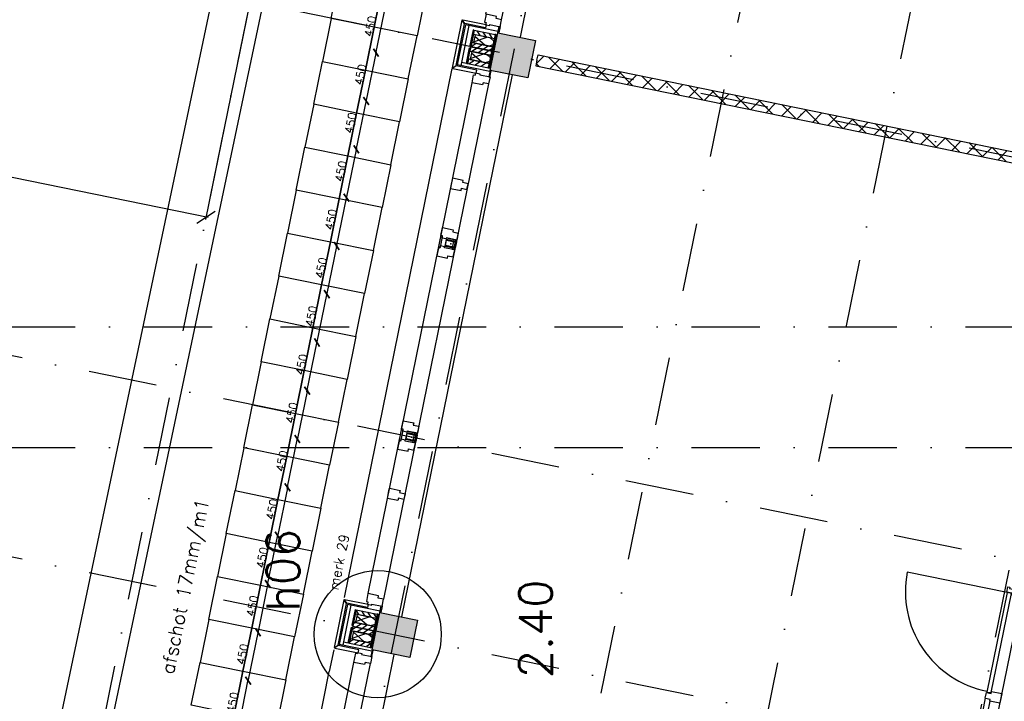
# Model space of a CAD drawing. Extents: x -33346 to 151546, y -8083 to 129543.
# Tile 10 of 68: x 13311 to 22300, y 29929 to 36152. Entities that reach past the tile are written whole.
import ezdxf
from ezdxf.enums import TextEntityAlignment as Align

# ---------------------------------------------------------------- set-up
doc = ezdxf.new("R2010")
doc.units = 0
doc.header["$LTSCALE"] = 50
doc.header["$MEASUREMENT"] = 0
doc.header["$PDSIZE"] = -1
for name, pattern in [('HIDDEN', [9.375, 6.25, -3.125]), ('XREF2$0$DASHDOT', [25, 12.5, -6.25, 0, -6.25]), ('XREF2$0$DD1', [2.66667, 1.66667, -0.5, 0, -0.5])]:
    doc.linetypes.add(name, pattern=pattern)
doc.layers.get('0').update_dxf_attribs({"linetype": 'CONTINUOUS'})
doc.layers.get('DEFPOINTS').update_dxf_attribs({"linetype": 'CONTINUOUS'})
for name, color, linetype in [('_DETAILNUMMERS', 4, 'CONTINUOUS'), ('_DETAILNUMMERSTEKST', 4, 'CONTINUOUS'), ('A--01A1_ACEER', 1, 'CONTINUOUS'), ('A--A21--_F-23-', 9, 'CONTINUOUS'), ('A--A22--_F123-', 9, 'CONTINUOUS'), ('A--A25--_F-2--', 9, 'CONTINUOUS'), ('A--A28--_F-2--', 7, 'CONTINUOUS'), ('A--A28--_F12--', 7, 'CONTINUOUS'), ('A--A42--_F-23-', 9, 'CONTINUOUS'), ('A--L02-A3-_LOGO', 3, 'CONTINUOUS'), ('A--L21--', 3, 'CONTINUOUS'), ('A--L21A2_BUITENWAND', 2, 'CONTINUOUS'), ('A--L21A4_BUITENWAND', 4, 'CONTINUOUS'), ('A--L21D2_BUITENWAND', 2, 'CONTINUOUS'), ('A--L22--_F-2--', 7, 'CONTINUOUS'), ('A--L22A1_BINNENWAND', 1, 'CONTINUOUS'), ('A--L22A2_BINNENWAND', 2, 'CONTINUOUS'), ('A--L25--', 7, 'CONTINUOUS'), ('A--L25--_F-23-', 7, 'CONTINUOUS'), ('A--L27A1_DAKEN', 1, 'CONTINUOUS'), ('A--L28--', 7, 'CONTINUOUS'), ('A--L28--_F-2--', 7, 'CONTINUOUS'), ('A--L28--_F12--', 7, 'CONTINUOUS'), ('A--L31--', 2, 'CONTINUOUS'), ('A--L31A1_BUITENKOZIJN', 1, 'CONTINUOUS'), ('A--L32--', 7, 'CONTINUOUS'), ('A--L32--_F123-', 1, 'CONTINUOUS'), ('A--L32--_F123-DRAAIR', 7, 'CONTINUOUS'), ('A--L42--', 7, 'CONTINUOUS'), ('A--L42--_F-23-', 7, 'CONTINUOUS'), ('A--M$1A-_F123-', 1, 'CONTINUOUS'), ('A--T$1A-_F123-_RNR', 4, 'CONTINUOUS'), ('A--T01A-25_TEKST', 2, 'CONTINUOUS'), ('A--T01A-70_TEKST', 5, 'CONTINUOUS'), ('TEKST_KOZIJNMERK', 2, 'CONTINUOUS'), ('X--LR---_CP', 7, 'CONTINUOUS'), ('XREF2$0$A--L$7A-_STRAMIEN', 1, 'XREF2$0$DASHDOT'), ('XREF2$0$A--M$1A-_F123-', 1, 'CONTINUOUS'), ('XREF2$0$A--T$7A8-_STRAMIEN', 8, 'XREF2$0$DASHDOT'), ('XREF2$0$STRAMIEN_VET', 3, 'XREF2$0$DD1')]:
    doc.layers.add(name, color=color, linetype=linetype)
doc.styles.add('ALFA-0_25', font='ROMANS')
doc.styles.add('B-01', font='SIMPLEX.SHX', dxfattribs={"width": 0.8, "height": 4.5})
doc.styles.add('HIEMSTRA', font='romans.shx')
doc.styles.add('XREF2$0$HIEMSTRA', font='romans.shx')
doc.dimstyles.get("Standard").update_dxf_attribs({"dimscale": 40, "dimtxt": 2.5, "dimasz": 2, "dimexe": 0.3, "dimexo": 0.3, "dimgap": 2, "dimtad": 1, "dimdec": 0, "dimzin": 0, "dimtxsty": 'HIEMSTRA', "dimblk1": 'OBLIQUE', "dimblk2": 'OBLIQUE', "dimsah": 1, "dimcen": -0.09, "dimdle": 0.3, "dimse1": 1, "dimclrd": 2, "dimclre": 2, "dimclrt": 3, "dimazin": 3, "dimtfac": 1, "dimtdec": 4, "dimtofl": 0, "dimtmove": 0, "dimatfit": 3, "dimtvp": 625, "dimtolj": 1, "dimtzin": 0})
doc.dimstyles.new('XREF2$0$STANDARD', dxfattribs={"dimscale": 70, "dimtxt": 2.5, "dimasz": 2, "dimexe": 0.3, "dimexo": 0.3, "dimgap": 2, "dimtad": 1, "dimdec": 0, "dimzin": 0, "dimtxsty": 'XREF2$0$HIEMSTRA', "dimblk1": 'XREF2$0$_OBLIQUE', "dimblk2": 'XREF2$0$_OBLIQUE', "dimsah": 1, "dimcen": -0.09, "dimdle": 0.3, "dimclrd": 1, "dimclre": 1, "dimclrt": 4, "dimazin": 3, "dimtfac": 1, "dimtdec": 4, "dimtix": 1, "dimtofl": 0, "dimtmove": 0, "dimatfit": 3, "dimtvp": 625, "dimtolj": 1, "dimtzin": 0})

# ---------------------------------------------------------------- blocks, each defined once
blk = doc.blocks.new('MERK_A3')
at = {"layer": 'A--01A1_ACEER'}
blk.add_line((227.2, 1597.8), (296.7, 1583.6), dxfattribs=at)
at = {"layer": 'A--L31--', "color": 2, "linetype": 'CONTINUOUS'}
for p, q in [((517.9, 3280.6), (536.7, 3372.7)), ((548.4, 3370.3), (529.7, 3278.2)), ((536.7, 3372.7), (548.4, 3370.3)), ((586.4, 3361.6), (656, 3347.4)), ((637.6, 3257.2), (656, 3347.4)), ((670.7, 3344.4), (652.4, 3254.2)), ((656, 3347.4), (670.7, 3344.4)), ((529.7, 3278.2), (517.9, 3280.6)), ((652.4, 3254.2), (637.6, 3257.2)), ((158.6, 1516.8), (177.4, 1609)), ((189.1, 1606.6), (170.4, 1514.4)), ((177.4, 1609), (189.1, 1606.6)), ((278.4, 1493.5), (296.7, 1583.6)), ((311.4, 1580.7), (293.1, 1490.5)), ((296.7, 1583.6), (311.4, 1580.7)), ((170.4, 1514.4), (158.6, 1516.8)), ((293.1, 1490.5), (278.4, 1493.5))]:
    blk.add_line(p, q, dxfattribs=at)
for points in [[(984.3, 4831.9), (971.3, 4768.3), (921.3, 4778.4), (917.1, 4757.9), (820.1, 4777.6), (834.7, 4849.2), (849.4, 4846.2), (853.8, 4867.7), (892, 4859.9), (890.2, 4851.1)], [(774.2, 3804.5), (784.7, 3856.4), (734.8, 3866.6), (739, 3887.2), (641.9, 3906.9), (627.4, 3835.4), (623, 3813.8), (637.7, 3810.9), (720, 3794.1), (724.2, 3814.7)], [(550.7, 3456.6), (647.7, 3436.8), (643.5, 3416.3), (693.5, 3406.1), (680.5, 3342.4), (586.4, 3361.6), (584.6, 3352.8), (546.4, 3360.5), (550.4, 3380.1), (535.7, 3383.1)], [(498, 3197.9), (595, 3178.2), (599.2, 3198.7), (649.2, 3188.6), (662.1, 3252.2), (568.1, 3271.4), (569.9, 3280.2), (531.7, 3288), (527.7, 3268.4), (513, 3271.4)], [(191.4, 1692.8), (288.4, 1673.1), (284.2, 1652.5), (334.2, 1642.3), (321.2, 1578.7), (227.2, 1597.8), (225.4, 1589), (187.1, 1596.8), (191.1, 1616.4), (176.4, 1619.4)], [(138.7, 1434.2), (235.7, 1414.4), (239.9, 1435), (289.9, 1424.8), (302.9, 1488.5), (208.8, 1507.6), (210.6, 1516.5), (172.4, 1524.2), (168.4, 1504.7), (153.7, 1507.6)], [(209, 1026.4), (198.4, 974.5), (148.4, 984.7), (144.2, 964.1), (47.2, 983.8), (61.8, 1055.4), (66.2, 1076.9), (80.9, 1073.9), (163.2, 1057.2), (159, 1036.6)], [(0, 0), (13, 63.7), (-37, 73.9), (-32.8, 94.4), (-129.8, 114.2), (-144.4, 42.7), (-129.7, 39.7), (-134.1, 18.1), (-95.9, 10.3), (-94.1, 19.2)]]:
    blk.add_lwpolyline(points, close=True, dxfattribs=at)
at = {"layer": 'A--L31A1_BUITENKOZIJN'}
for p, q in [((819, 4777.9), (-129.8, 114.2)), ((970.2, 4768.6), (13, 63.7))]:
    blk.add_line(p, q, dxfattribs=at)
at = {"layer": 'X--LR---_CP', "linetype": 'CONTINUOUS'}
blk.add_point((0, 0), dxfattribs=at)
blk = doc.blocks.new('DR_930TYPE4')
at = {"layer": 'A--L32--_F123-', "color": 1}
for p, q in [((67, 0), (1307, 0)), ((1038, -139), (1322, -139)), ((1057, -93.8), (1307, -93.8))]:
    blk.add_line(p, q, dxfattribs=at)
at = {"layer": 'A--L32--_F123-'}
for points in [[(0, -9), (0, 0), (67, 0), (67, -93.8), (52, -93.8), (52, -139), (0, -139), (0, -121), (12, -121), (12, -9), (0, -9)], [(969, 0), (1055, 0), (1057, 0), (1057, -93.8), (1057, -93.8), (1040, -93.8), (1040, -137), (1038, -139), (986, -139), (984, -137), (984, -93.8), (969, -93.8), (967, -93.8), (967, 0)], [(1374, -9), (1374, 0), (1307, 0), (1307, -93.8), (1322, -93.8), (1322, -139), (1374, -139), (1374, -121), (1362, -121), (1362, -9), (1374, -9)], [(54, -95.6), (54, -135.6), (980.1, -135.6), (977.1, -95.6), (54, -95.6)]]:
    blk.add_lwpolyline(points, close=True, dxfattribs=at)
blk.add_point((1374, 0), dxfattribs=at)
blk.add_point((1374, 0), dxfattribs=at)
at = {"layer": 'A--L32--_F123-DRAAIR', "color": 1}
blk.add_lwpolyline([(54, -135.6), (54, -1065.6, 0.414214), (973, -135.8)], format="xyb", dxfattribs=at)
at = {"layer": 'X--LR---_CP', "color": 1, "linetype": 'CONTINUOUS'}
blk.add_point((0, 0), dxfattribs=at)
at = {"layer": 'X--LR---_CP', "color": 1}
blk.add_point((982, 0), dxfattribs=at)
blk = doc.blocks.new('*U843')
at = {"layer": 'A--A22--_F123-', "linetype": 'CONTINUOUS'}
h = blk.add_hatch(dxfattribs=at)
h.set_pattern_fill('ALFAKRS', color=256, scale=120, style=0)
h.set_pattern_definition([(45, (-18033.6, -35780.76), (-84.8528, 84.8528), []), (135, (-18033.6, -35780.76), (-84.8528, -84.8528), [])])
h.paths.add_polyline_path([(0, 0), (10, 49), (4884.9, -944), (4875, -993), (4865, -1042), (-10, -49)])
at = {"layer": 'A--L22--_F-2--', "color": 2, "linetype": 'CONTINUOUS'}
for points in [[(0, 0), (-10, -49), (4865, -1042), (4875, -993)], [(0, 0), (10, 49), (4884.9, -944), (4875, -993)]]:
    blk.add_lwpolyline(points, dxfattribs=at)
blk = doc.blocks.new('XREF2$0$_OBLIQUE')
at = {"color": 0, "linetype": 'BYBLOCK'}
blk.add_line((-0.5, -0.5), (0.5, 0.5), dxfattribs=at)
blk = doc.blocks.new('*D980')
at = {"layer": 'DEFPOINTS', "color": 0, "linetype": 'CONTINUOUS'}
for p in [(-104053.8, 13000), (-60204.6, 4067.8), (-60604.9, 2102.5)]:
    blk.add_point(p, dxfattribs=at)
at = {"layer": 'XREF2$0$A--M$1A-_F123-', "color": 1, "linetype": 'CONTINUOUS'}
for p, q in [((-104058, 12979.4), (-104458.3, 11014.1)), ((-104474.7, 11038.9), (-73875.2, 4805.7)), ((-60584.3, 2098.3), (-72833.3, 4593.5)), ((-60208.8, 4047.3), (-60609.1, 2081.9))]:
    blk.add_line(p, q, dxfattribs=at)
at = {"layer": 'XREF2$0$A--M$1A-_F123-', "color": 1, "linetype": 'CONTINUOUS', "xscale": 140, "yscale": 140, "zscale": 140}
for p, rotation in [((-104454.2, 11034.7), 168.4862903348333), ((-60604.9, 2102.5), 348.4862903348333)]:
    blk.add_blockref('XREF2$0$_OBLIQUE', p, dxfattribs=dict(at, rotation=rotation))
at = {"layer": 'XREF2$0$A--M$1A-_F123-', "color": 4, "linetype": 'CONTINUOUS', "insert": (-73354.3, 4699.6), "char_height": 175, "attachment_point": 5, "rotation": 348.48629, "style": 'XREF2$0$HIEMSTRA'}
blk.add_mtext('\\A1;44750', dxfattribs=at)
blk = doc.blocks.new('Q020437-')
at = {"layer": 'A--A28--_F12--', "color": 8}
for points in [[(-175, -175), (-175, 175), (175, 175)], [(-175, -175), (175, 175), (175, -175)]]:
    blk.add_solid(points, dxfattribs=at)
at = {"layer": 'A--L28--_F12--', "color": 3, "linetype": 'CONTINUOUS'}
blk.add_lwpolyline([(-175, -175), (-175, 175), (175, 175), (175, -175)], close=True, dxfattribs=at)
at = {"layer": 'X--LR---_CP'}
for p in [(-175, 0), (-175, 0), (175, 0)]:
    blk.add_point(p, dxfattribs=at)
blk = doc.blocks.new('NH40_196')
at = {"layer": 'A--A25--_F-2--'}
h = blk.add_hatch(dxfattribs=at)
h.set_pattern_fill('ALFALINE', color=256, scale=40, style=0, pattern_type=2)
h.set_pattern_definition([(45, (-6, 0), (-28.284, 28.284), [])])
h.paths.add_polyline_path([(0, 0), (0, 196), (40, 196), (40, 0)])
at = {"layer": 'A--L25--_F-23-', "color": 2, "linetype": 'CONTINUOUS'}
blk.add_lwpolyline([(0, 0), (0, 196), (40, 196), (40, 0)], close=True, dxfattribs=at)
at = {"layer": 'X--LR---_CP'}
for p in [(0, 0), (0, 0), (40, 0)]:
    blk.add_point(p, dxfattribs=at)
blk = doc.blocks.new('*U683')
at = {"layer": 'A--A42--_F-23-', "linetype": 'CONTINUOUS'}
h = blk.add_hatch(dxfattribs=at)
h.set_pattern_fill('ALFALINE', color=256, scale=40, style=0)
h.set_pattern_definition([(45, (-16580.004, -30724.15), (-28.28427, 28.28427), [])])
h.paths.add_polyline_path([(0, 0), (4.9, -1), (-24, -143.1), (-28.9, -142.1), (-33.8, -141.1), (-4.9, 1)])
at = {"layer": 'A--L42--_F-23-', "color": 2, "linetype": 'CONTINUOUS'}
for points in [[(0, 0), (-4.9, 1), (-33.8, -141.1), (-28.9, -142.1)], [(0, 0), (4.9, -1), (-24, -143.1), (-28.9, -142.1)]]:
    blk.add_lwpolyline(points, dxfattribs=at)
blk = doc.blocks.new('*U682')
at = {"layer": 'A--A42--_F-23-', "linetype": 'CONTINUOUS'}
h = blk.add_hatch(dxfattribs=at)
h.set_pattern_fill('ALFALINE', color=256, scale=40, style=0)
h.set_pattern_definition([(45, (-16378.147, -30765.254), (-28.28427, 28.28427), [])])
h.paths.add_polyline_path([(0, 0), (4.9, -1), (-24.1, -143.2), (-29, -142.2), (-33.9, -141.2), (-4.9, 1)])
at = {"layer": 'A--L42--_F-23-', "color": 2, "linetype": 'CONTINUOUS'}
for points in [[(0, 0), (-4.9, 1), (-33.9, -141.2), (-29, -142.2)], [(0, 0), (4.9, -1), (-24.1, -143.2), (-29, -142.2)]]:
    blk.add_lwpolyline(points, dxfattribs=at)
blk = doc.blocks.new('*U681')
at = {"layer": 'A--A42--_F-23-', "linetype": 'CONTINUOUS'}
h = blk.add_hatch(dxfattribs=at)
h.set_pattern_fill('ALFALINE', color=256, scale=40, style=0)
h.set_pattern_definition([(45, (-16316.29, -30461.488), (-28.28427, 28.28427), [])])
h.paths.add_polyline_path([(0, 0), (-4.9, 1), (24.1, 143.2), (29, 142.2), (33.9, 141.2), (4.9, -1)])
at = {"layer": 'A--L42--_F-23-', "color": 2, "linetype": 'CONTINUOUS'}
for points in [[(0, 0), (-4.9, 1), (24.1, 143.2), (29, 142.2)], [(0, 0), (4.9, -1), (33.9, 141.2), (29, 142.2)]]:
    blk.add_lwpolyline(points, dxfattribs=at)
blk = doc.blocks.new('*U680')
at = {"layer": 'A--A42--_F-23-', "linetype": 'CONTINUOUS'}
h = blk.add_hatch(dxfattribs=at)
h.set_pattern_fill('ALFALINE', color=256, scale=40, style=0)
h.set_pattern_definition([(45, (-16518.147, -30420.383), (-28.28427, 28.28427), [])])
h.paths.add_polyline_path([(0, 0), (-4.9, 1), (24, 143.1), (28.9, 142.1), (33.8, 141.1), (4.9, -1)])
at = {"layer": 'A--L42--_F-23-', "color": 2, "linetype": 'CONTINUOUS'}
for points in [[(0, 0), (-4.9, 1), (24, 143.1), (28.9, 142.1)], [(0, 0), (4.9, -1), (33.8, 141.1), (28.9, 142.1)]]:
    blk.add_lwpolyline(points, dxfattribs=at)
blk = doc.blocks.new('_OBLIQUE')
at = {"color": 0, "linetype": 'BYBLOCK'}
blk.add_line((-0.5, -0.5), (0.5, 0.5), dxfattribs=at)
blk = doc.blocks.new('*D302')
at = {"color": 1, "linetype": 'BYBLOCK'}
blk.add_line((15488.4, 30567.9), (15394.9, 30109.3), dxfattribs=at)
at = {"layer": 'DEFPOINTS', "color": 0, "linetype": 'BYBLOCK'}
for p in [(15486.6, 30559.1), (15396.7, 30118.1), (15396.7, 30118.1)]:
    blk.add_point(p, dxfattribs=at)
at = {"color": 1, "linetype": 'BYBLOCK', "xscale": 60, "yscale": 60, "zscale": 60}
for p, rotation in [((15486.6, 30559.1), 78.48258066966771), ((15396.7, 30118.1), 258.4825806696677)]:
    blk.add_blockref('_OBLIQUE', p, dxfattribs=dict(at, rotation=rotation))
at = {"color": 2, "linetype": 'BYBLOCK', "insert": (15346.1, 30358.1), "char_height": 75, "attachment_point": 5, "rotation": 78.48258, "style": 'HIEMSTRA'}
blk.add_mtext('\\A1;450', dxfattribs=at)
blk = doc.blocks.new('*D303')
at = {"color": 1, "linetype": 'BYBLOCK'}
blk.add_line((15305, 29668.4), (15398.5, 30127), dxfattribs=at)
at = {"layer": 'DEFPOINTS', "color": 0, "linetype": 'BYBLOCK'}
for p in [(15396.7, 30118.2), (15396.7, 30118.2), (15306.8, 29677.2)]:
    blk.add_point(p, dxfattribs=at)
at = {"color": 1, "linetype": 'BYBLOCK', "xscale": 60, "yscale": 60, "zscale": 60}
for p, rotation in [((15396.7, 30118.2), 78.47516133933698), ((15306.8, 29677.2), 258.475161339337)]:
    blk.add_blockref('_OBLIQUE', p, dxfattribs=dict(at, rotation=rotation))
at = {"color": 2, "linetype": 'BYBLOCK', "insert": (15256.3, 29917.2), "char_height": 75, "attachment_point": 5, "rotation": 78.47516, "style": 'HIEMSTRA'}
blk.add_mtext('\\A1;450', dxfattribs=at)
blk = doc.blocks.new('*D309')
at = {"color": 1, "linetype": 'BYBLOCK'}
blk.add_line((15578.1, 31008.8), (15484.8, 30550.2), dxfattribs=at)
at = {"layer": 'DEFPOINTS', "color": 0, "linetype": 'BYBLOCK'}
for p in [(15576.3, 31000), (15486.6, 30559.1), (15486.6, 30559.1)]:
    blk.add_point(p, dxfattribs=at)
at = {"color": 1, "linetype": 'BYBLOCK', "xscale": 60, "yscale": 60, "zscale": 60}
for p, rotation in [((15576.3, 31000), 78.49741933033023), ((15486.6, 30559.1), 258.4974193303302)]:
    blk.add_blockref('_OBLIQUE', p, dxfattribs=dict(at, rotation=rotation))
at = {"color": 2, "linetype": 'BYBLOCK', "insert": (15435.9, 30799), "char_height": 75, "attachment_point": 5, "rotation": 78.49742, "style": 'HIEMSTRA'}
blk.add_mtext('\\A1;450', dxfattribs=at)
blk = doc.blocks.new('*D310')
at = {"color": 1, "linetype": 'BYBLOCK'}
blk.add_line((15757.7, 31890.7), (15664.3, 31432.1), dxfattribs=at)
at = {"layer": 'DEFPOINTS', "color": 0, "linetype": 'BYBLOCK'}
for p in [(15755.9, 31881.9), (15666.1, 31440.9), (15666.1, 31440.9)]:
    blk.add_point(p, dxfattribs=at)
at = {"color": 1, "linetype": 'BYBLOCK', "xscale": 60, "yscale": 60, "zscale": 60}
for p, rotation in [((15755.9, 31881.9), 78.4899999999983), ((15666.1, 31440.9), 258.4899999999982)]:
    blk.add_blockref('_OBLIQUE', p, dxfattribs=dict(at, rotation=rotation))
at = {"color": 2, "linetype": 'BYBLOCK', "insert": (15615.5, 31680.9), "char_height": 75, "attachment_point": 5, "rotation": 78.49, "style": 'HIEMSTRA'}
blk.add_mtext('\\A1;450', dxfattribs=at)
blk = doc.blocks.new('*D311')
at = {"color": 1, "linetype": 'BYBLOCK'}
blk.add_line((15574.5, 30991.2), (15667.9, 31449.8), dxfattribs=at)
at = {"layer": 'DEFPOINTS', "color": 0, "linetype": 'BYBLOCK'}
for p in [(15666.1, 31441), (15666.1, 31441), (15576.3, 31000)]:
    blk.add_point(p, dxfattribs=at)
at = {"color": 1, "linetype": 'BYBLOCK', "xscale": 60, "yscale": 60, "zscale": 60}
for p, rotation in [((15666.1, 31441), 78.4825806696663), ((15576.3, 31000), 258.4825806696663)]:
    blk.add_blockref('_OBLIQUE', p, dxfattribs=dict(at, rotation=rotation))
at = {"color": 2, "linetype": 'BYBLOCK', "insert": (15525.7, 31240), "char_height": 75, "attachment_point": 5, "rotation": 78.48258, "style": 'HIEMSTRA'}
blk.add_mtext('\\A1;450', dxfattribs=at)
blk = doc.blocks.new('*U678')
at = {"layer": 'A--A42--_F-23-', "linetype": 'CONTINUOUS'}
h = blk.add_hatch(dxfattribs=at)
h.set_pattern_fill('ALFALINE', color=256, scale=40, style=0)
h.set_pattern_definition([(45, (-17657.857, -36015.484), (-28.28427, 28.28427), [])])
h.paths.add_polyline_path([(0, 0), (4.9, -1), (-24, -143.1), (-28.9, -142.1), (-33.8, -141.1), (-4.9, 1)])
at = {"layer": 'A--L42--_F-23-', "color": 2, "linetype": 'CONTINUOUS'}
for points in [[(0, 0), (-4.9, 1), (-33.8, -141.1), (-28.9, -142.1)], [(0, 0), (4.9, -1), (-24, -143.1), (-28.9, -142.1)]]:
    blk.add_lwpolyline(points, dxfattribs=at)
blk = doc.blocks.new('*U677')
at = {"layer": 'A--A42--_F-23-', "linetype": 'CONTINUOUS'}
h = blk.add_hatch(dxfattribs=at)
h.set_pattern_fill('ALFALINE', color=256, scale=40, style=0)
h.set_pattern_definition([(45, (-17456, -36056.59), (-28.28427, 28.28427), [])])
h.paths.add_polyline_path([(0, 0), (4.9, -1), (-24.1, -143.2), (-29, -142.2), (-33.9, -141.2), (-4.9, 1)])
at = {"layer": 'A--L42--_F-23-', "color": 2, "linetype": 'CONTINUOUS'}
for points in [[(0, 0), (-4.9, 1), (-33.9, -141.2), (-29, -142.2)], [(0, 0), (4.9, -1), (-24.1, -143.2), (-29, -142.2)]]:
    blk.add_lwpolyline(points, dxfattribs=at)
blk = doc.blocks.new('*U676')
at = {"layer": 'A--A42--_F-23-', "linetype": 'CONTINUOUS'}
h = blk.add_hatch(dxfattribs=at)
h.set_pattern_fill('ALFALINE', color=256, scale=40, style=0)
h.set_pattern_definition([(45, (-17394.143, -35752.823), (-28.28427, 28.28427), [])])
h.paths.add_polyline_path([(0, 0), (-4.9, 1), (24.1, 143.2), (29, 142.2), (33.9, 141.2), (4.9, -1)])
at = {"layer": 'A--L42--_F-23-', "color": 2, "linetype": 'CONTINUOUS'}
for points in [[(0, 0), (-4.9, 1), (24.1, 143.2), (29, 142.2)], [(0, 0), (4.9, -1), (33.9, 141.2), (29, 142.2)]]:
    blk.add_lwpolyline(points, dxfattribs=at)
blk = doc.blocks.new('*U675')
at = {"layer": 'A--A42--_F-23-', "linetype": 'CONTINUOUS'}
h = blk.add_hatch(dxfattribs=at)
h.set_pattern_fill('ALFALINE', color=256, scale=40, style=0)
h.set_pattern_definition([(45, (-17596, -35711.72), (-28.28427, 28.28427), [])])
h.paths.add_polyline_path([(0, 0), (-4.9, 1), (24, 143.1), (28.9, 142.1), (33.8, 141.1), (4.9, -1)])
at = {"layer": 'A--L42--_F-23-', "color": 2, "linetype": 'CONTINUOUS'}
for points in [[(0, 0), (-4.9, 1), (24, 143.1), (28.9, 142.1)], [(0, 0), (4.9, -1), (33.8, 141.1), (28.9, 142.1)]]:
    blk.add_lwpolyline(points, dxfattribs=at)
blk = doc.blocks.new('*D318')
at = {"color": 1, "linetype": 'BYBLOCK'}
blk.add_line((16023.7, 33195.8), (16117.1, 33654.4), dxfattribs=at)
at = {"layer": 'DEFPOINTS', "color": 0, "linetype": 'BYBLOCK'}
for p in [(16115.3, 33645.6), (16115.3, 33645.6), (16025.5, 33204.6)]:
    blk.add_point(p, dxfattribs=at)
at = {"color": 1, "linetype": 'BYBLOCK', "xscale": 60, "yscale": 60, "zscale": 60}
for p, rotation in [((16115.3, 33645.6), 78.48999999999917), ((16025.5, 33204.6), 258.4899999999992)]:
    blk.add_blockref('_OBLIQUE', p, dxfattribs=dict(at, rotation=rotation))
at = {"color": 2, "linetype": 'BYBLOCK', "insert": (15974.9, 33444.6), "char_height": 75, "attachment_point": 5, "rotation": 78.49, "style": 'HIEMSTRA'}
blk.add_mtext('\\A1;450', dxfattribs=at)
blk = doc.blocks.new('*D319')
at = {"color": 1, "linetype": 'BYBLOCK'}
blk.add_line((16206.8, 34095.3), (16113.5, 33636.7), dxfattribs=at)
at = {"layer": 'DEFPOINTS', "color": 0, "linetype": 'BYBLOCK'}
for p in [(16205, 34086.5), (16115.3, 33645.6), (16115.3, 33645.6)]:
    blk.add_point(p, dxfattribs=at)
at = {"color": 1, "linetype": 'BYBLOCK', "xscale": 60, "yscale": 60, "zscale": 60}
for p, rotation in [((16205, 34086.5), 78.49741933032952), ((16115.3, 33645.6), 258.4974193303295)]:
    blk.add_blockref('_OBLIQUE', p, dxfattribs=dict(at, rotation=rotation))
at = {"color": 2, "linetype": 'BYBLOCK', "insert": (16064.6, 33885.5), "char_height": 75, "attachment_point": 5, "rotation": 78.49742, "style": 'HIEMSTRA'}
blk.add_mtext('\\A1;450', dxfattribs=at)
blk = doc.blocks.new('*D320')
at = {"color": 1, "linetype": 'BYBLOCK'}
blk.add_line((16386.5, 34977.2), (16293.1, 34518.6), dxfattribs=at)
at = {"layer": 'DEFPOINTS', "color": 0, "linetype": 'BYBLOCK'}
for p in [(16384.7, 34968.4), (16294.9, 34527.4), (16294.9, 34527.4)]:
    blk.add_point(p, dxfattribs=at)
at = {"color": 1, "linetype": 'BYBLOCK', "xscale": 60, "yscale": 60, "zscale": 60}
for p, rotation in [((16384.7, 34968.4), 78.48999999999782), ((16294.9, 34527.4), 258.4899999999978)]:
    blk.add_blockref('_OBLIQUE', p, dxfattribs=dict(at, rotation=rotation))
at = {"color": 2, "linetype": 'BYBLOCK', "insert": (16244.2, 34767.4), "char_height": 75, "attachment_point": 5, "rotation": 78.49, "style": 'HIEMSTRA'}
blk.add_mtext('\\A1;450', dxfattribs=at)
blk = doc.blocks.new('*D321')
at = {"color": 1, "linetype": 'BYBLOCK'}
blk.add_line((16203.2, 34077.7), (16296.7, 34536.3), dxfattribs=at)
at = {"layer": 'DEFPOINTS', "color": 0, "linetype": 'BYBLOCK'}
for p in [(16294.9, 34527.5), (16294.9, 34527.5), (16205, 34086.5)]:
    blk.add_point(p, dxfattribs=at)
at = {"color": 1, "linetype": 'BYBLOCK', "xscale": 60, "yscale": 60, "zscale": 60}
for p, rotation in [((16294.9, 34527.5), 78.48258066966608), ((16205, 34086.5), 258.482580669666)]:
    blk.add_blockref('_OBLIQUE', p, dxfattribs=dict(at, rotation=rotation))
at = {"color": 2, "linetype": 'BYBLOCK', "insert": (16154.4, 34326.5), "char_height": 75, "attachment_point": 5, "rotation": 78.48258, "style": 'HIEMSTRA'}
blk.add_mtext('\\A1;450', dxfattribs=at)
blk = doc.blocks.new('*D322')
at = {"color": 1, "linetype": 'BYBLOCK'}
blk.add_line((16382.9, 34959.6), (16476.3, 35418.2), dxfattribs=at)
at = {"layer": 'DEFPOINTS', "color": 0, "linetype": 'BYBLOCK'}
for p in [(16474.5, 35409.4), (16474.5, 35409.4), (16384.7, 34968.4)]:
    blk.add_point(p, dxfattribs=at)
at = {"color": 1, "linetype": 'BYBLOCK', "xscale": 60, "yscale": 60, "zscale": 60}
for p, rotation in [((16474.5, 35409.4), 78.4899999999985), ((16384.7, 34968.4), 258.4899999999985)]:
    blk.add_blockref('_OBLIQUE', p, dxfattribs=dict(at, rotation=rotation))
at = {"color": 2, "linetype": 'BYBLOCK', "insert": (16334, 35208.4), "char_height": 75, "attachment_point": 5, "rotation": 78.49, "style": 'HIEMSTRA'}
blk.add_mtext('\\A1;450', dxfattribs=at)
blk = doc.blocks.new('*D323')
at = {"color": 1, "linetype": 'BYBLOCK'}
blk.add_line((16566, 35859.1), (16472.7, 35400.5), dxfattribs=at)
at = {"layer": 'DEFPOINTS', "color": 0, "linetype": 'BYBLOCK'}
for p in [(16564.2, 35850.3), (16474.5, 35409.4), (16474.5, 35409.4)]:
    blk.add_point(p, dxfattribs=at)
at = {"color": 1, "linetype": 'BYBLOCK', "xscale": 60, "yscale": 60, "zscale": 60}
for p, rotation in [((16564.2, 35850.3), 78.49741933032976), ((16474.5, 35409.4), 258.4974193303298)]:
    blk.add_blockref('_OBLIQUE', p, dxfattribs=dict(at, rotation=rotation))
at = {"color": 2, "linetype": 'BYBLOCK', "insert": (16423.8, 35649.3), "char_height": 75, "attachment_point": 5, "rotation": 78.49742, "style": 'HIEMSTRA'}
blk.add_mtext('\\A1;450', dxfattribs=at)
blk = doc.blocks.new('*D324')
at = {"color": 1, "linetype": 'BYBLOCK'}
blk.add_line((16562.4, 35841.5), (16655.7, 36300.1), dxfattribs=at)
at = {"layer": 'DEFPOINTS', "color": 0, "linetype": 'BYBLOCK'}
for p in [(16653.9, 36291.3), (16653.9, 36291.3), (16564.2, 35850.3)]:
    blk.add_point(p, dxfattribs=at)
at = {"color": 1, "linetype": 'BYBLOCK', "xscale": 60, "yscale": 60, "zscale": 60}
for p, rotation in [((16653.9, 36291.3), 78.49741933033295), ((16564.2, 35850.3), 258.4974193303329)]:
    blk.add_blockref('_OBLIQUE', p, dxfattribs=dict(at, rotation=rotation))
at = {"color": 2, "linetype": 'BYBLOCK', "insert": (16513.5, 36090.3), "char_height": 75, "attachment_point": 5, "rotation": 78.49742, "style": 'HIEMSTRA'}
blk.add_mtext('\\A1;450', dxfattribs=at)
blk = doc.blocks.new('*D325')
at = {"color": 1, "linetype": 'BYBLOCK'}
blk.add_line((15933.8, 32754.9), (16027.3, 33213.5), dxfattribs=at)
at = {"layer": 'DEFPOINTS', "color": 0, "linetype": 'BYBLOCK'}
for p in [(16025.5, 33204.7), (16025.5, 33204.7), (15935.6, 32763.7)]:
    blk.add_point(p, dxfattribs=at)
at = {"color": 1, "linetype": 'BYBLOCK', "xscale": 60, "yscale": 60, "zscale": 60}
for p, rotation in [((16025.5, 33204.7), 78.47516133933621), ((15935.6, 32763.7), 258.4751613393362)]:
    blk.add_blockref('_OBLIQUE', p, dxfattribs=dict(at, rotation=rotation))
at = {"color": 2, "linetype": 'BYBLOCK', "insert": (15885, 33003.7), "char_height": 75, "attachment_point": 5, "rotation": 78.47516, "style": 'HIEMSTRA'}
blk.add_mtext('\\A1;450', dxfattribs=at)
blk = doc.blocks.new('*D326')
at = {"color": 1, "linetype": 'BYBLOCK'}
blk.add_line((15754.1, 31873.1), (15847.6, 32331.6), dxfattribs=at)
at = {"layer": 'DEFPOINTS', "color": 0, "linetype": 'BYBLOCK'}
for p in [(15845.8, 32322.8), (15845.8, 32322.8), (15755.9, 31881.9)]:
    blk.add_point(p, dxfattribs=at)
at = {"color": 1, "linetype": 'BYBLOCK', "xscale": 60, "yscale": 60, "zscale": 60}
for p, rotation in [((15845.8, 32322.8), 78.48258066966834), ((15755.9, 31881.9), 258.4825806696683)]:
    blk.add_blockref('_OBLIQUE', p, dxfattribs=dict(at, rotation=rotation))
at = {"color": 2, "linetype": 'BYBLOCK', "insert": (15705.3, 32121.8), "char_height": 75, "attachment_point": 5, "rotation": 78.48258, "style": 'HIEMSTRA'}
blk.add_mtext('\\A1;450', dxfattribs=at)
blk = doc.blocks.new('*D327')
at = {"color": 1, "linetype": 'BYBLOCK'}
blk.add_line((15937.4, 32772.6), (15844, 32314), dxfattribs=at)
at = {"layer": 'DEFPOINTS', "color": 0, "linetype": 'BYBLOCK'}
for p in [(15935.6, 32763.7), (15845.8, 32322.8), (15845.8, 32322.8)]:
    blk.add_point(p, dxfattribs=at)
at = {"color": 1, "linetype": 'BYBLOCK', "xscale": 60, "yscale": 60, "zscale": 60}
for p, rotation in [((15935.6, 32763.7), 78.4900000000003), ((15845.8, 32322.8), 258.4900000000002)]:
    blk.add_blockref('_OBLIQUE', p, dxfattribs=dict(at, rotation=rotation))
at = {"color": 2, "linetype": 'BYBLOCK', "insert": (15795.1, 32562.7), "char_height": 75, "attachment_point": 5, "rotation": 78.49, "style": 'HIEMSTRA'}
blk.add_mtext('\\A1;450', dxfattribs=at)
blk = doc.blocks.new('Q020580-')
at = {"layer": 'A--A28--_F-2--', "color": 3, "linetype": 'CONTINUOUS'}
for points in [[(-25, 45.1), (-30, -49.9), (-30, 50.1)], [(-25, 45.1), (-30, 50.1), (30, 50.1)], [(-25, 45.1), (-25, -44.9), (-30, -49.9)], [(30, 50.1), (25, 45.1), (-25, 45.1)], [(30, 50.1), (30, -49.9), (25, 45.1)], [(30, -49.9), (25, -44.9), (25, 45.1)], [(30, -49.9), (-30, -49.9), (-25, -44.9)], [(30, -49.9), (-25, -44.9), (25, -44.9)]]:
    blk.add_solid(points, dxfattribs=at)
at = {"layer": 'A--L28--_F-2--', "color": 3, "linetype": 'CONTINUOUS'}
blk.add_lwpolyline([(-30, -49.9), (-25, -44.9), (-25, 45.1), (25, 45.1), (25, -44.9), (-25, -44.9), (-30, -49.9), (30, -49.9), (30, 50.1), (-30, 50.1)], close=True, dxfattribs=at)
at = {"layer": 'X--LR---_CP', "color": 4, "linetype": 'CONTINUOUS'}
for p in [(-30, 0.1), (0, 0), (30, 0.1)]:
    blk.add_point(p, dxfattribs=at)
blk = doc.blocks.new('A$C6C660DB7')
at = {"layer": 'A--L21A4_BUITENWAND', "linetype": 'CONTINUOUS'}
for p, q in [((10327.8, 33298.6), (124, -15130.3)), ((10687.5, 32750.7), (697.1, -14665.3))]:
    blk.add_line(p, q, dxfattribs=at)
blk = doc.blocks.new('XREF2')
at = {"layer": 'XREF2$0$A--L$7A-_STRAMIEN'}
for p, q in [((-38410.733, 89013.047), (-64231.371, -37744.184)), ((-46967.857, 69048.716), (-68542.883, -36866.195)), ((-44567.212, 68559.429), (-66142.131, -37354.959)), ((-40234.938, -3673.931), (-64049.215, 1177.073)), ((-40234.938, -5510.896), (-64408.499, -586.705))]:
    blk.add_line(p, q, dxfattribs=at)
at = {"layer": 'XREF2$0$A--T$7A8-_STRAMIEN', "color": 8}
for p, q in [((-52143.28, 13957.807), (-62448.73, -36633.131)), ((-50281.514, 13578.563), (-60661.803, -37379.774)), ((-66174.285, 1100), (-500, 1100)), ((-66174.285, 0), (-500, 0))]:
    blk.add_line(p, q, dxfattribs=at)
at = {"layer": 'XREF2$0$STRAMIEN_VET', "linetype": 'XREF2$0$DASHDOT'}
blk.add_line((-53026.96, 2605.754), (-108962.956, 14000), dxfattribs=at)
at = {"layer": 'XREF2$0$A--M$1A-_F123-', "linetype": 'CONTINUOUS'}
dim = blk.add_linear_dim(base=(-60604.897, 2102.524), p1=(-104053.812, 13000), p2=(-60204.559, 4067.842), angle=348.4862903, dimstyle='XREF2$0$STANDARD', dxfattribs=at)
dim.commit()
dim.dimension.update_dxf_attribs({"geometry": '*D980', "text_midpoint": (-73354.275, 4699.591), "dimtype": 129})

msp = doc.modelspace()

# ---------------------------------------------------------------- hatches: boundary and pattern name
at = {"layer": 'A--A21--_F-23-'}
h = msp.add_hatch(dxfattribs=at)
h.set_pattern_fill('ALFAISO', color=256, scale=80, angle=168.49, style=0, pattern_type=2)
h.set_pattern_definition([(138.49, (106876.67, 123634.79), (-53.02006, -59.907205), []), (198.49, (106876.67, 123634.79), (25.37113, -75.87032), [])])
h.paths.add_polyline_path([(17548.9, 35996.8), (17468.6, 36013.2), (17453.6, 35939.7), (17630, 35903.8), (17645, 35977.3), (17548.9, 35996.8), (17572.6, 35992)])
h = msp.add_hatch(dxfattribs=at)
h.set_pattern_fill('ALFAISO', color=256, scale=80, angle=168.49, style=0, pattern_type=2)
h.set_pattern_definition([(138.49, (106845.74, 123482.9), (-53.02006, -59.907205), []), (198.49, (106845.74, 123482.9), (25.37113, -75.87032), [])])
h.paths.add_polyline_path([(17518, 35845), (17437.7, 35861.3), (17422.7, 35787.8), (17599.1, 35751.9), (17614, 35825.4), (17518, 35845), (17541.7, 35840.1)])
h = msp.add_hatch(dxfattribs=at)
h.set_pattern_fill('ALFAISO', color=256, scale=80, angle=168.49, style=0, pattern_type=2)
h.set_pattern_definition([(138.49, (105798.815, 118343.46), (-53.02006, -59.907205), []), (198.49, (105798.815, 118343.46), (25.37113, -75.87032), [])])
h.paths.add_polyline_path([(16471.1, 30705.5), (16390.7, 30721.9), (16375.8, 30648.4), (16552.2, 30612.5), (16567.1, 30686), (16471.1, 30705.5), (16494.8, 30700.7)])
h = msp.add_hatch(dxfattribs=at)
h.set_pattern_fill('ALFAISO', color=256, scale=80, angle=168.49, style=0, pattern_type=2)
h.set_pattern_definition([(138.49, (105767.884, 118191.57), (-53.02006, -59.907205), []), (198.49, (105767.884, 118191.57), (25.37113, -75.87032), [])])
h.paths.add_polyline_path([(16440.2, 30553.6), (16359.8, 30570), (16344.8, 30496.5), (16521.2, 30460.6), (16536.2, 30534.1), (16440.2, 30553.6), (16463.9, 30548.8)])

# ---------------------------------------------------------------- linework, layer by layer
at = {"layer": '_DETAILNUMMERS'}
msp.add_circle((16579.8, 30541.5), 580.4, dxfattribs=at)
at = {"layer": 'A--L21--'}
for points in [[(17295, 35732.2), (17372.9, 36114.3), (17352.6, 36145), (17348.6, 36145.8), (17260.4, 35712.7), (17264.4, 35711.9)], [(17355.7, 36150.5), (17569.3, 36107), (17563.3, 36077.6), (17375.2, 36115.9), (17354.9, 36146.6)], [(17548.9, 35996.8), (17468.6, 36013.2), (17453.6, 35939.7), (17630, 35903.8), (17645, 35977.3), (17548.9, 35996.8), (17572.6, 35992)], [(17518, 35845), (17437.7, 35861.3), (17422.7, 35787.8), (17599.1, 35751.9), (17614, 35825.4), (17518, 35845), (17541.7, 35840.1)], [(17265.1, 35705.6), (17478.7, 35662.1), (17484.7, 35691.5), (17296.6, 35729.8), (17265.9, 35709.5)], [(16217.2, 30440.8), (16295, 30823), (16274.7, 30853.7), (16270.8, 30854.5), (16182.6, 30421.4), (16186.5, 30420.6)], [(16277.9, 30859.2), (16491.5, 30815.7), (16485.5, 30786.3), (16297.4, 30824.6), (16277.1, 30855.2)], [(16471.1, 30705.5), (16390.7, 30721.9), (16375.8, 30648.4), (16552.2, 30612.5), (16567.1, 30686), (16471.1, 30705.5), (16494.8, 30700.7)], [(16440.2, 30553.6), (16359.8, 30570), (16344.8, 30496.5), (16521.2, 30460.6), (16536.2, 30534.1), (16440.2, 30553.6), (16463.9, 30548.8)], [(16187.3, 30414.3), (16400.9, 30370.8), (16406.9, 30400.2), (16218.7, 30438.5), (16188.1, 30418.2)]]:
    msp.add_lwpolyline(points, close=True, dxfattribs=at)
at = {"layer": 'A--L21A2_BUITENWAND', "color": 2, "linetype": 'CONTINUOUS'}
for p, q in [((17381.1, 36104.5), (17306.4, 35738)), ((17412.4, 36098.1), (17337.8, 35731.6)), ((17678.9, 36043.8), (17381.1, 36104.5)), ((17604.3, 35677.4), (17306.4, 35738)), ((17344.2, 35763), (17389.2, 35753.8)), ((16303.2, 30813.2), (16228.6, 30446.7)), ((16334.6, 30806.8), (16259.9, 30440.3)), ((16601.1, 30752.5), (16303.2, 30813.2)), ((16266.3, 30471.7), (16311.4, 30462.5)), ((16526.5, 30386), (16228.6, 30446.7))]:
    msp.add_line(p, q, dxfattribs=at)
for points in [[(17698.3, 36088.9), (17686.3, 36030.1), (17676.5, 36032.1), (17688.5, 36090.9)], [(17604.5, 35628.3), (17616.5, 35687.1), (17606.7, 35689.1), (17594.7, 35630.3)], [(16620.5, 30797.6), (16608.5, 30738.8), (16598.7, 30740.7), (16610.7, 30799.6)], [(16526.7, 30337), (16538.7, 30395.8), (16528.9, 30397.8), (16516.9, 30339)], [(16526.7, 30337), (16513.9, 30274.3), (16463.9, 30284.5), (16459.8, 30263.9), (16362.7, 30283.7), (16379.7, 30366.9), (16394.4, 30363.9), (16396.4, 30373.8), (16434.6, 30366), (16432.6, 30356.2)]]:
    msp.add_lwpolyline(points, close=True, dxfattribs=at)
at = {"layer": 'A--L21D2_BUITENWAND'}
for p, q in [((16275.2, 30876), (17259, 35705.8)), ((16178.2, 30399.8), (16137.4, 30199.4)), ((15556.6, 27348.5), (16137.6, 30199.4))]:
    msp.add_line(p, q, dxfattribs=at)
at = {"layer": 'A--L22A1_BINNENWAND'}
for points in [[(16154.9, 36163.4), (16234.7, 36555.3), (16626.7, 36475.5), (16546.9, 36083.6)], [(16546.9, 36083.6), (16626.7, 36475.5), (17018.7, 36395.7), (16938.8, 36003.7)], [(16154.9, 36163.4), (16075.1, 35771.4), (16467.1, 35691.6), (16546.9, 36083.6)], [(16546.9, 36083.6), (16467.1, 35691.6), (16859, 35611.8), (16938.8, 36003.7)], [(15995.3, 35379.5), (16075.1, 35771.4), (16467.1, 35691.6), (16387.3, 35299.6)], [(16387.3, 35299.6), (16467.1, 35691.6), (16859, 35611.8), (16779.2, 35219.8)], [(15995.3, 35379.5), (15915.5, 34987.5), (16307.4, 34907.7), (16387.3, 35299.6)], [(16387.3, 35299.6), (16307.4, 34907.7), (16699.4, 34827.9), (16779.2, 35219.8)], [(15835.7, 34595.5), (15915.5, 34987.5), (16307.4, 34907.7), (16227.6, 34515.7)], [(16227.6, 34515.7), (16307.4, 34907.7), (16699.4, 34827.9), (16619.6, 34435.9)], [(15835.7, 34595.5), (15755.8, 34203.6), (16147.8, 34123.8), (16227.6, 34515.7)], [(16227.6, 34515.7), (16147.8, 34123.8), (16539.8, 34044), (16619.6, 34435.9)], [(15676, 33811.6), (15755.8, 34203.6), (16147.8, 34123.8), (16068, 33731.8)], [(16068, 33731.8), (16147.8, 34123.8), (16539.8, 34044), (16459.9, 33652)], [(15676, 33811.6), (15596.2, 33419.7), (15988.2, 33339.9), (16068, 33731.8)], [(16068, 33731.8), (15988.2, 33339.9), (16380.1, 33260), (16459.9, 33652)], [(15516.4, 33027.7), (15596.2, 33419.7), (15988.2, 33339.9), (15908.4, 32947.9)], [(15908.4, 32947.9), (15988.2, 33339.9), (16380.1, 33260), (16300.3, 32868.1)], [(15516.4, 33027.7), (15436.6, 32635.8), (15828.5, 32556), (15908.4, 32947.9)], [(15908.4, 32947.9), (15828.5, 32556), (16220.5, 32476.1), (16300.3, 32868.1)], [(15356.8, 32243.8), (15436.6, 32635.8), (15828.5, 32556), (15748.7, 32164)], [(15748.7, 32164), (15828.5, 32556), (16220.5, 32476.1), (16140.7, 32084.2)], [(15356.8, 32243.8), (15277, 31851.9), (15668.9, 31772), (15748.7, 32164)], [(15748.7, 32164), (15668.9, 31772), (16060.9, 31692.2), (16140.7, 32084.2)], [(15197.1, 31459.9), (15277, 31851.9), (15668.9, 31772), (15589.1, 31380.1)], [(15589.1, 31380.1), (15668.9, 31772), (16060.9, 31692.2), (15981.1, 31300.3)], [(15197.1, 31459.9), (15117.3, 31067.9), (15509.3, 30988.1), (15589.1, 31380.1)], [(15589.1, 31380.1), (15509.3, 30988.1), (15901.2, 30908.3), (15981.1, 31300.3)], [(15037.5, 30676), (15117.3, 31067.9), (15509.3, 30988.1), (15429.5, 30596.2)], [(15429.5, 30596.2), (15509.3, 30988.1), (15901.2, 30908.3), (15821.4, 30516.4)], [(15037.5, 30676), (14957.7, 30284), (15349.6, 30204.2), (15429.5, 30596.2)], [(15429.5, 30596.2), (15349.6, 30204.2), (15741.6, 30124.4), (15821.4, 30516.4)], [(14877.9, 29892.1), (14957.7, 30284), (15349.6, 30204.2), (15269.8, 29812.3)], [(15269.8, 29812.3), (15349.6, 30204.2), (15741.6, 30124.4), (15661.8, 29732.4)]]:
    msp.add_lwpolyline(points, close=True, dxfattribs=at)
at = {"layer": 'A--L22A2_BINNENWAND'}
for p, q in [((18886.9, 40939.2), (17878.9, 35990.9, 1)), ((16801, 30699.5), (17809, 35647.9, 1)), ((16082.5, 27172), (16731.4, 30356.7))]:
    msp.add_line(p, q, dxfattribs=at)
at = {"layer": 'A--L27A1_DAKEN'}
for points in [[(15685.5, 34520.5, 0, 0, 0), (16673.8, 39370.8, 0, 200, 0), (16613.9, 39076.9, 0, 0, 0)], [(15651.5, 34353.8, 0, 0, 0), (14663.8, 29503.3, 0, 200, 0), (14723.7, 29797.3, 0, 0, 0)]]:
    msp.add_lwpolyline(points, format="xyseb", dxfattribs=at)
at = {"layer": 'A--L31A1_BUITENKOZIJN'}
for p, q in [((15771.9, 27383.2), (16362.9, 30283.6)), ((15902.9, 27274.9), (16513.7, 30274.4))]:
    msp.add_line(p, q, dxfattribs=at)

# ---------------------------------------------------------------- block references
at = {"layer": 'A--L02-A3-_LOGO'}
msp.add_blockref('A$C6C660DB7', (7074.3, 14132.7), dxfattribs=at)
at = {"layer": 'A--L21--', "linetype": 'CONTINUOUS'}
msp.add_blockref('*U843', (18033.6, 35780.8), dxfattribs=at)
at = {"layer": 'A--L25--', "rotation": 78.48999999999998}
for p in [(17645, 35977.3), (16567.1, 30686)]:
    msp.add_blockref('NH40_196', p, dxfattribs=at)
at = {"layer": 'A--L25--', "xscale": -1, "rotation": 78.48999999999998}
for p in [(17622, 35864.6), (17630, 35903.8), (17599.1, 35751.9), (16552.2, 30612.5), (16544.2, 30573.3), (16521.2, 30460.6)]:
    msp.add_blockref('NH40_196', p, dxfattribs=at)
at = {"layer": 'A--L28--', "linetype": 'CONTINUOUS'}
for name, p, rotation in [('Q020437-', (17813.1, 35825.7), 168.4863271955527), ('Q020580-', (17247, 34104.1), 258.4862903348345), ('Q020580-', (16887.7, 32340.3), 258.4862903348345), ('Q020437-', (16735.3, 30534.3), 168.4862903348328)]:
    msp.add_blockref(name, p, dxfattribs=dict(at, rotation=rotation))
at = {"layer": 'A--L31--', "linetype": 'HIDDEN', "xscale": -1, "rotation": 156.9725806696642}
msp.add_blockref('MERK_A3', (18682.4, 40919.7), dxfattribs=at)
at = {"layer": 'A--L31--', "linetype": 'HIDDEN'}
msp.add_blockref('MERK_A3', (16620.5, 30797.6), dxfattribs=at)
at = {"layer": 'A--L32--', "linetype": 'CONTINUOUS', "rotation": 258.4862903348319}
msp.add_blockref('DR_930TYPE4', (22469.3, 30947), dxfattribs=at)
at = {"layer": 'A--L42--'}
for name, p in [('*U677', (17456, 36056.6)), ('*U678', (17657.9, 36015.5)), ('*U676', (17394.1, 35752.8)), ('*U675', (17596, 35711.7)), ('*U682', (16378.1, 30765.3)), ('*U683', (16580, 30724.1)), ('*U681', (16316.3, 30461.5)), ('*U680', (16518.1, 30420.4))]:
    msp.add_blockref(name, p, dxfattribs=at)
at = {"layer": 'A--T01A-70_TEKST', "color": 4}
msp.add_blockref('XREF2', (75617.3, 32246.9), dxfattribs=at)

# ---------------------------------------------------------------- texts
at = {"layer": '_DETAILNUMMERSTEKST', "style": 'ALFA-0_25'}
msp.add_text('h06', height=300, rotation=90, dxfattribs=at).set_placement((15864.4, 30744.6))
at = {"layer": 'A--T$1A-_F123-_RNR', "style": 'ALFA-0_25'}
msp.add_text('2.40', height=300, rotation=90, dxfattribs=at).set_placement((18170.5, 30140.1))
at = {"layer": 'A--T01A-25_TEKST', "style": 'HIEMSTRA'}
msp.add_text('afschot 17mm/m1', height=125, rotation=78.4863, dxfattribs=at).set_placement((15042.3, 31764.8), align=Align.RIGHT)
at = {"layer": 'TEKST_KOZIJNMERK', "style": 'B-01'}
msp.add_text('merk 29', height=90, rotation=78.486, dxfattribs=at).set_placement((16218.4, 30937.6))

# ---------------------------------------------------------------- dimensions: what is measured, and where the dimension line sits
at = {"layer": 'A--M$1A-_F123-', "linetype": 'CONTINUOUS'}
for p1, p2, picture, middle in [((16564.2, 35850.3), (16653.9, 36291.3), '*D324', (16513.5, 36090.3)), ((16564.2, 35850.3), (16474.5, 35409.4), '*D323', (16423.8, 35649.3)), ((16384.7, 34968.4), (16474.5, 35409.4), '*D322', (16334, 35208.4)), ((16384.7, 34968.4), (16294.9, 34527.4), '*D320', (16244.2, 34767.4)), ((16205, 34086.5), (16294.9, 34527.5), '*D321', (16154.4, 34326.5)), ((16205, 34086.5), (16115.3, 33645.6), '*D319', (16064.6, 33885.5)), ((16025.5, 33204.6), (16115.3, 33645.6), '*D318', (15974.9, 33444.6)), ((15935.6, 32763.7), (16025.5, 33204.7), '*D325', (15885, 33003.7)), ((15935.6, 32763.7), (15845.8, 32322.8), '*D327', (15795.1, 32562.7)), ((15755.9, 31881.9), (15845.8, 32322.8), '*D326', (15705.3, 32121.8)), ((15755.9, 31881.9), (15666.1, 31440.9), '*D310', (15615.5, 31680.9)), ((15576.3, 31000), (15666.1, 31441), '*D311', (15525.7, 31240)), ((15576.3, 31000), (15486.6, 30559.1), '*D309', (15435.9, 30799)), ((15486.6, 30559.1), (15396.7, 30118.1), '*D302', (15346.1, 30358.1)), ((15306.8, 29677.2), (15396.7, 30118.2), '*D303', (15256.3, 29917.2))]:
    dim = msp.add_aligned_dim(p1=p1, p2=p2, distance=0, dimstyle='STANDARD', override={"dimscale": 30, "dimclrd": 1, "dimclre": 1, "dimclrt": 2}, dxfattribs=at)
    dim.commit()
    dim.dimension.update_dxf_attribs({"geometry": picture, "text_midpoint": middle})

doc.saveas('drawing.dxf')
